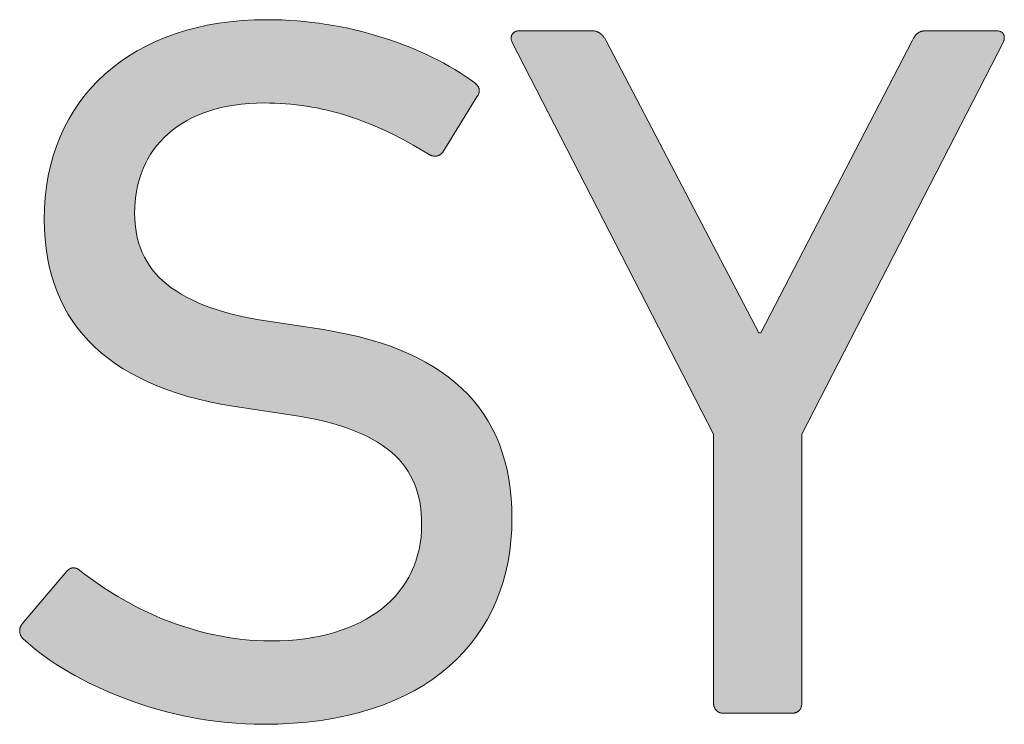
# Model space of a CAD drawing. Header units: millimetres. Extents: x -324 to -247, y -83 to 38.
# Tile 6 of 11: x -293.1 to -289.98, y 21.57 to 23.8. Entities that reach past the tile are written whole.
import ezdxf

# ---------------------------------------------------------------- set-up
doc = ezdxf.new("R2010")
doc.units = ezdxf.units.MM
doc.header["$MEASUREMENT"] = 0
doc.layers.add('Print', color=7, linetype='Continuous', lineweight=0)

# ---------------------------------------------------------------- blocks, each defined once
blk = doc.blocks.new('Block_0')
at = {"layer": 'Print'}
h = blk.add_hatch(color=4, dxfattribs=at)
h.dxf.hatch_style = 2
h.paths.add_polyline_path([(-291.8278, 22.1591), (-291.8304, 22.1396), (-291.834, 22.1206), (-291.8386, 22.1021), (-291.8442, 22.084), (-291.8507, 22.0664), (-291.8582, 22.0494), (-291.8667, 22.0328), (-291.8762, 22.0168), (-291.8865, 22.0014), (-291.8978, 21.9865), (-291.91, 21.9722), (-291.9231, 21.9585), (-291.9372, 21.9455), (-291.9521, 21.933), (-291.9678, 21.9212), (-291.9845, 21.9101), (-292.0019, 21.8996), (-292.0203, 21.8898), (-292.0395, 21.8807), (-292.0594, 21.8723), (-292.0802, 21.8647), (-292.1018, 21.8578), (-292.1242, 21.8516), (-292.1474, 21.8463), (-292.1713, 21.8417), (-292.196, 21.8379), (-292.2215, 21.8349), (-292.2477, 21.8328), (-292.2746, 21.8315), (-292.3022, 21.8311), (-292.3254, 21.8314), (-292.3483, 21.8323), (-292.371, 21.8339), (-292.3935, 21.836), (-292.4158, 21.8388), (-292.4379, 21.842), (-292.4597, 21.8458), (-292.4813, 21.8502), (-292.5027, 21.855), (-292.5238, 21.8602), (-292.5446, 21.8659), (-292.5651, 21.8721), (-292.5854, 21.8786), (-292.6053, 21.8856), (-292.625, 21.8928), (-292.6444, 21.9005), (-292.6634, 21.9085), (-292.6821, 21.9168), (-292.7005, 21.9253), (-292.7185, 21.9341), (-292.7362, 21.9432), (-292.7536, 21.9525), (-292.7706, 21.962), (-292.7872, 21.9717), (-292.8034, 21.9815), (-292.8347, 22.0016), (-292.8643, 22.0221), (-292.8923, 22.0428), (-292.9071, 22.0544), (-292.9086, 22.0555), (-292.9101, 22.0565), (-292.9116, 22.0574), (-292.913, 22.0583), (-292.9145, 22.0591), (-292.916, 22.0598), (-292.9175, 22.0604), (-292.9189, 22.0609), (-292.9204, 22.0614), (-292.9218, 22.0618), (-292.9233, 22.0621), (-292.9247, 22.0623), (-292.9262, 22.0624), (-292.9276, 22.0625), (-292.929, 22.0624), (-292.9304, 22.0623), (-292.9318, 22.0621), (-292.9332, 22.0618), (-292.9346, 22.0615), (-292.936, 22.061), (-292.9373, 22.0605), (-292.9386, 22.0599), (-292.94, 22.0591), (-292.9413, 22.0583), (-292.9426, 22.0574), (-292.9439, 22.0564), (-292.9451, 22.0554), (-292.9464, 22.0542), (-292.9476, 22.0529), (-292.9489, 22.0516), (-293.0898, 21.885), (-293.0909, 21.8835), (-293.092, 21.882), (-293.0929, 21.8804), (-293.0938, 21.8789), (-293.0946, 21.8773), (-293.0953, 21.8758), (-293.0959, 21.8742), (-293.0964, 21.8726), (-293.0969, 21.871), (-293.0972, 21.8694), (-293.0975, 21.8679), (-293.0977, 21.8663), (-293.0978, 21.8647), (-293.0979, 21.8631), (-293.0978, 21.8615), (-293.0977, 21.8599), (-293.0975, 21.8584), (-293.0973, 21.8568), (-293.0969, 21.8553), (-293.0965, 21.8538), (-293.0961, 21.8523), (-293.0955, 21.8508), (-293.0949, 21.8493), (-293.0943, 21.8479), (-293.0935, 21.8464), (-293.0927, 21.845), (-293.0919, 21.8436), (-293.0909, 21.8423), (-293.0899, 21.841), (-293.0889, 21.8397), (-293.0878, 21.8385), (-293.0867, 21.8373), (-293.0714, 21.8236), (-293.0553, 21.8101), (-293.0385, 21.7968), (-293.021, 21.7837), (-293.0027, 21.7708), (-292.9838, 21.7581), (-292.9642, 21.7457), (-292.9439, 21.7334), (-292.9231, 21.7215), (-292.9016, 21.7099), (-292.8796, 21.6986), (-292.8571, 21.6877), (-292.834, 21.677), (-292.8104, 21.6668), (-292.7864, 21.6569), (-292.7619, 21.6475), (-292.737, 21.6385), (-292.7116, 21.6299), (-292.6859, 21.6218), (-292.6598, 21.6142), (-292.6334, 21.6071), (-292.6067, 21.6005), (-292.5797, 21.5945), (-292.5524, 21.589), (-292.5249, 21.584), (-292.4972, 21.5797), (-292.4693, 21.576), (-292.4412, 21.5729), (-292.4129, 21.5705), (-292.3846, 21.5688), (-292.3561, 21.5677), (-292.3275, 21.5673), (-292.2794, 21.5681), (-292.2329, 21.5705), (-292.1878, 21.5744), (-292.1441, 21.5798), (-292.102, 21.5867), (-292.0614, 21.595), (-292.0223, 21.6048), (-291.9847, 21.6159), (-291.9487, 21.6284), (-291.9141, 21.6422), (-291.881, 21.6573), (-291.8495, 21.6737), (-291.8194, 21.6913), (-291.7909, 21.7101), (-291.7639, 21.7301), (-291.7384, 21.7512), (-291.7145, 21.7734), (-291.6921, 21.7967), (-291.6712, 21.821), (-291.6518, 21.8464), (-291.634, 21.8727), (-291.6177, 21.9), (-291.603, 21.9282), (-291.5898, 21.9573), (-291.5782, 21.9872), (-291.568, 22.018), (-291.5595, 22.0496), (-291.5525, 22.082), (-291.547, 22.1151), (-291.5431, 22.1489), (-291.5408, 22.1833), (-291.54, 22.2185), (-291.5406, 22.251), (-291.5425, 22.2827), (-291.5456, 22.3134), (-291.55, 22.3432), (-291.5556, 22.3721), (-291.5624, 22.4001), (-291.5705, 22.4272), (-291.5798, 22.4534), (-291.5904, 22.4787), (-291.6022, 22.5031), (-291.6153, 22.5266), (-291.6296, 22.5492), (-291.6451, 22.5709), (-291.6619, 22.5918), (-291.6799, 22.6118), (-291.6992, 22.6309), (-291.7196, 22.6491), (-291.7414, 22.6665), (-291.7643, 22.683), (-291.7885, 22.6987), (-291.814, 22.7136), (-291.8406, 22.7276), (-291.8685, 22.7407), (-291.8977, 22.753), (-291.928, 22.7645), (-291.9597, 22.7751), (-291.9925, 22.785), (-292.0265, 22.794), (-292.0618, 22.8022), (-292.0984, 22.8095), (-292.1361, 22.8161), (-292.3401, 22.8469), (-292.3683, 22.8522), (-292.3953, 22.8579), (-292.4211, 22.8641), (-292.4457, 22.8707), (-292.4692, 22.8777), (-292.4916, 22.8851), (-292.5129, 22.893), (-292.5331, 22.9013), (-292.5522, 22.9099), (-292.5702, 22.9191), (-292.5872, 22.9286), (-292.6032, 22.9385), (-292.6181, 22.9489), (-292.6321, 22.9596), (-292.6451, 22.9708), (-292.6571, 22.9823), (-292.6682, 22.9942), (-292.6783, 23.0065), (-292.6876, 23.0193), (-292.6959, 23.0324), (-292.7034, 23.0459), (-292.71, 23.0597), (-292.7158, 23.074), (-292.7207, 23.0886), (-292.7249, 23.1036), (-292.7282, 23.1189), (-292.7308, 23.1346), (-292.7326, 23.1507), (-292.7337, 23.1671), (-292.7341, 23.1839), (-292.7336, 23.2031), (-292.7324, 23.2219), (-292.7302, 23.2402), (-292.7273, 23.2582), (-292.7235, 23.2757), (-292.7188, 23.2928), (-292.7134, 23.3094), (-292.7071, 23.3256), (-292.7, 23.3413), (-292.6921, 23.3564), (-292.6834, 23.3711), (-292.674, 23.3852), (-292.6637, 23.3987), (-292.6526, 23.4117), (-292.6407, 23.4242), (-292.6281, 23.436), (-292.6147, 23.4472), (-292.6005, 23.4578), (-292.5856, 23.4678), (-292.5699, 23.4772), (-292.5534, 23.4858), (-292.5362, 23.4938), (-292.5183, 23.5011), (-292.4996, 23.5077), (-292.4802, 23.5136), (-292.4601, 23.5187), (-292.4393, 23.5231), (-292.4177, 23.5267), (-292.3954, 23.5296), (-292.3725, 23.5316), (-292.3488, 23.5329), (-292.3244, 23.5333), (-292.3072, 23.5331), (-292.2901, 23.5327), (-292.2732, 23.5319), (-292.2563, 23.5308), (-292.2395, 23.5293), (-292.2229, 23.5276), (-292.2063, 23.5255), (-292.1899, 23.5232), (-292.1735, 23.5205), (-292.1571, 23.5175), (-292.1409, 23.5142), (-292.1247, 23.5105), (-292.1085, 23.5066), (-292.0924, 23.5023), (-292.0764, 23.4977), (-292.0604, 23.4928), (-292.0444, 23.4876), (-292.0284, 23.4821), (-292.0125, 23.4762), (-291.9806, 23.4636), (-291.9487, 23.4496), (-291.9167, 23.4345), (-291.8846, 23.418), (-291.8524, 23.4003), (-291.8199, 23.3813), (-291.8021, 23.3705), (-291.8006, 23.3697), (-291.7991, 23.3689), (-291.7976, 23.3682), (-291.7961, 23.3676), (-291.7947, 23.367), (-291.7932, 23.3665), (-291.7917, 23.366), (-291.7902, 23.3656), (-291.7888, 23.3653), (-291.7873, 23.3651), (-291.7859, 23.3649), (-291.7844, 23.3648), (-291.783, 23.3648), (-291.7816, 23.3648), (-291.7802, 23.3649), (-291.7787, 23.3651), (-291.7773, 23.3654), (-291.776, 23.3657), (-291.7746, 23.3661), (-291.7732, 23.3666), (-291.7719, 23.3672), (-291.7705, 23.3679), (-291.7692, 23.3686), (-291.7679, 23.3694), (-291.7666, 23.3704), (-291.7653, 23.3714), (-291.764, 23.3725), (-291.7628, 23.3736), (-291.7615, 23.3749), (-291.7603, 23.3763), (-291.7591, 23.3777), (-291.6511, 23.5524), (-291.6499, 23.5539), (-291.6489, 23.5554), (-291.6479, 23.5569), (-291.6471, 23.5583), (-291.6463, 23.5598), (-291.6456, 23.5613), (-291.645, 23.5628), (-291.6445, 23.5642), (-291.6441, 23.5657), (-291.6437, 23.5672), (-291.6435, 23.5686), (-291.6433, 23.5701), (-291.6433, 23.5715), (-291.6433, 23.5729), (-291.6434, 23.5744), (-291.6436, 23.5758), (-291.6438, 23.5772), (-291.6442, 23.5786), (-291.6446, 23.58), (-291.6451, 23.5814), (-291.6457, 23.5827), (-291.6464, 23.5841), (-291.6472, 23.5854), (-291.648, 23.5867), (-291.6489, 23.5881), (-291.6499, 23.5894), (-291.651, 23.5907), (-291.6521, 23.5919), (-291.6533, 23.5932), (-291.6547, 23.5944), (-291.656, 23.5956), (-291.6575, 23.5968), (-291.6726, 23.6078), (-291.6882, 23.6184), (-291.7043, 23.6289), (-291.7209, 23.6392), (-291.7379, 23.6492), (-291.7553, 23.6589), (-291.7732, 23.6684), (-291.7914, 23.6776), (-291.8101, 23.6866), (-291.8291, 23.6953), (-291.8485, 23.7037), (-291.8683, 23.7117), (-291.8883, 23.7195), (-291.9087, 23.727), (-291.9294, 23.7341), (-291.9504, 23.7409), (-291.9717, 23.7473), (-291.9932, 23.7534), (-292.015, 23.7592), (-292.037, 23.7645), (-292.0593, 23.7695), (-292.0817, 23.7741), (-292.1044, 23.7783), (-292.1272, 23.7821), (-292.1502, 23.7855), (-292.1734, 23.7884), (-292.1967, 23.791), (-292.2201, 23.7931), (-292.2437, 23.7947), (-292.2673, 23.7959), (-292.291, 23.7966), (-292.3148, 23.7968), (-292.3545, 23.7961), (-292.3934, 23.7939), (-292.4313, 23.7904), (-292.4682, 23.7854), (-292.5042, 23.7791), (-292.5391, 23.7714), (-292.573, 23.7624), (-292.6059, 23.7521), (-292.6377, 23.7405), (-292.6683, 23.7276), (-292.6979, 23.7135), (-292.7263, 23.6982), (-292.7536, 23.6816), (-292.7797, 23.6639), (-292.8045, 23.645), (-292.8282, 23.6249), (-292.8506, 23.6037), (-292.8717, 23.5815), (-292.8914, 23.5581), (-292.9099, 23.5337), (-292.927, 23.5082), (-292.9428, 23.4817), (-292.9572, 23.4542), (-292.9701, 23.4257), (-292.9816, 23.3962), (-292.9917, 23.3658), (-293.0002, 23.3345), (-293.0073, 23.3023), (-293.0128, 23.2692), (-293.0168, 23.2353), (-293.0192, 23.2005), (-293.02, 23.1648), (-293.0194, 23.1334), (-293.0175, 23.1027), (-293.0143, 23.0729), (-293.0099, 23.0439), (-293.0042, 23.0158), (-292.9973, 22.9884), (-292.9891, 22.9619), (-292.9797, 22.9362), (-292.969, 22.9113), (-292.9571, 22.8873), (-292.944, 22.864), (-292.9296, 22.8417), (-292.9139, 22.8201), (-292.897, 22.7993), (-292.8789, 22.7794), (-292.8596, 22.7603), (-292.839, 22.742), (-292.8172, 22.7246), (-292.7942, 22.708), (-292.77, 22.6922), (-292.7445, 22.6773), (-292.7179, 22.6632), (-292.69, 22.6499), (-292.6609, 22.6374), (-292.6306, 22.6258), (-292.599, 22.615), (-292.5663, 22.605), (-292.5324, 22.5959), (-292.4973, 22.5876), (-292.461, 22.5802), (-292.4235, 22.5736), (-292.2146, 22.5427), (-292.1856, 22.5374), (-292.1579, 22.5316), (-292.1316, 22.5254), (-292.1065, 22.5187), (-292.0828, 22.5116), (-292.0602, 22.504), (-292.0389, 22.496), (-292.0187, 22.4876), (-291.9997, 22.4787), (-291.9819, 22.4695), (-291.9652, 22.4597), (-291.9495, 22.4496), (-291.9349, 22.439), (-291.9214, 22.4281), (-291.9089, 22.4167), (-291.8974, 22.4049), (-291.8868, 22.3928), (-291.8772, 22.3802), (-291.8684, 22.3672), (-291.8606, 22.3538), (-291.8537, 22.3401), (-291.8475, 22.3259), (-291.8422, 22.3114), (-291.8377, 22.2965), (-291.834, 22.2812), (-291.8309, 22.2656), (-291.8286, 22.2496), (-291.827, 22.2332), (-291.8261, 22.2164), (-291.8258, 22.1993), (-291.8263, 22.179)])
h = blk.add_hatch(color=4, dxfattribs=at)
h.dxf.hatch_style = 2
h.paths.add_polyline_path([(-290.9019, 21.6322), (-290.9018, 21.6305), (-290.9016, 21.6288), (-290.9014, 21.6272), (-290.9011, 21.6256), (-290.9007, 21.624), (-290.9002, 21.6225), (-290.8997, 21.6211), (-290.8991, 21.6196), (-290.8984, 21.6183), (-290.8977, 21.6169), (-290.8969, 21.6156), (-290.8961, 21.6144), (-290.8952, 21.6132), (-290.8942, 21.6121), (-290.8932, 21.611), (-290.8921, 21.61), (-290.891, 21.6091), (-290.8898, 21.6082), (-290.8886, 21.6073), (-290.8873, 21.6066), (-290.886, 21.6058), (-290.8846, 21.6052), (-290.8832, 21.6046), (-290.8817, 21.6041), (-290.8802, 21.6036), (-290.8787, 21.6032), (-290.8771, 21.6029), (-290.8754, 21.6026), (-290.8737, 21.6024), (-290.872, 21.6023), (-290.8703, 21.6023), (-290.6543, 21.6023), (-290.6525, 21.6023), (-290.6508, 21.6024), (-290.6491, 21.6026), (-290.6474, 21.6029), (-290.6458, 21.6032), (-290.6442, 21.6036), (-290.6427, 21.6041), (-290.6412, 21.6046), (-290.6398, 21.6052), (-290.6384, 21.6058), (-290.6371, 21.6066), (-290.6358, 21.6073), (-290.6346, 21.6082), (-290.6334, 21.6091), (-290.6323, 21.61), (-290.6312, 21.611), (-290.6302, 21.6121), (-290.6293, 21.6132), (-290.6284, 21.6144), (-290.6275, 21.6156), (-290.6268, 21.6169), (-290.6261, 21.6183), (-290.6254, 21.6196), (-290.6248, 21.6211), (-290.6243, 21.6225), (-290.6238, 21.624), (-290.6235, 21.6256), (-290.6232, 21.6272), (-290.6229, 21.6288), (-290.6227, 21.6305), (-290.6226, 21.6322), (-290.6226, 21.634), (-290.6226, 22.4853), (-289.9842, 23.7271), (-289.9836, 23.7288), (-289.9831, 23.7306), (-289.9827, 23.7323), (-289.9824, 23.734), (-289.9821, 23.7357), (-289.982, 23.7373), (-289.9819, 23.7389), (-289.9819, 23.7405), (-289.982, 23.7421), (-289.9821, 23.7436), (-289.9824, 23.745), (-289.9827, 23.7465), (-289.9831, 23.7478), (-289.9837, 23.7492), (-289.9843, 23.7504), (-289.985, 23.7517), (-289.9857, 23.7528), (-289.9866, 23.7539), (-289.9876, 23.755), (-289.9887, 23.756), (-289.9899, 23.7569), (-289.9911, 23.7577), (-289.9925, 23.7585), (-289.994, 23.7592), (-289.9955, 23.7599), (-289.9972, 23.7604), (-289.999, 23.7609), (-290.0009, 23.7613), (-290.0029, 23.7616), (-290.005, 23.7618), (-290.0072, 23.762), (-290.0095, 23.762), (-290.2307, 23.762), (-290.2327, 23.7619), (-290.2346, 23.7618), (-290.2365, 23.7616), (-290.2384, 23.7613), (-290.2402, 23.761), (-290.2419, 23.7606), (-290.2436, 23.7602), (-290.2453, 23.7597), (-290.2469, 23.7591), (-290.2484, 23.7585), (-290.25, 23.7578), (-290.2514, 23.7571), (-290.2529, 23.7562), (-290.2543, 23.7554), (-290.2556, 23.7544), (-290.257, 23.7534), (-290.2583, 23.7524), (-290.2595, 23.7512), (-290.2607, 23.75), (-290.2619, 23.7487), (-290.2631, 23.7474), (-290.2642, 23.746), (-290.2653, 23.7445), (-290.2664, 23.743), (-290.2674, 23.7414), (-290.2685, 23.7397), (-290.2694, 23.7379), (-290.2704, 23.7361), (-290.2714, 23.7342), (-290.2723, 23.7322), (-290.2732, 23.7302), (-290.7528, 22.806), (-290.759, 22.806), (-291.2418, 23.7302), (-291.2442, 23.7342), (-291.2454, 23.7361), (-291.2466, 23.7379), (-291.2478, 23.7397), (-291.249, 23.7414), (-291.2503, 23.743), (-291.2515, 23.7445), (-291.2528, 23.746), (-291.254, 23.7474), (-291.2553, 23.7487), (-291.2566, 23.75), (-291.2579, 23.7512), (-291.2593, 23.7524), (-291.2607, 23.7534), (-291.2621, 23.7544), (-291.2635, 23.7554), (-291.265, 23.7562), (-291.2664, 23.7571), (-291.268, 23.7578), (-291.2695, 23.7585), (-291.2711, 23.7591), (-291.2727, 23.7597), (-291.2744, 23.7602), (-291.2761, 23.7606), (-291.2779, 23.761), (-291.2797, 23.7613), (-291.2816, 23.7616), (-291.2835, 23.7618), (-291.2855, 23.7619), (-291.2875, 23.762), (-291.515, 23.762), (-291.5171, 23.762), (-291.519, 23.7618), (-291.5209, 23.7616), (-291.5228, 23.7613), (-291.5245, 23.7609), (-291.5262, 23.7604), (-291.5277, 23.7599), (-291.5293, 23.7592), (-291.5307, 23.7585), (-291.532, 23.7577), (-291.5333, 23.7569), (-291.5345, 23.756), (-291.5356, 23.755), (-291.5366, 23.7539), (-291.5375, 23.7528), (-291.5384, 23.7517), (-291.5392, 23.7504), (-291.5399, 23.7492), (-291.5405, 23.7478), (-291.541, 23.7465), (-291.5414, 23.745), (-291.5418, 23.7436), (-291.542, 23.7421), (-291.5422, 23.7405), (-291.5423, 23.7389), (-291.5423, 23.7373), (-291.5422, 23.7357), (-291.542, 23.734), (-291.5417, 23.7323), (-291.5414, 23.7306), (-291.5409, 23.7288), (-291.5403, 23.7271), (-290.902, 22.4853), (-290.902, 21.634)])
for points in [[(-291.8278, 22.1591), (-291.8304, 22.1396), (-291.834, 22.1206), (-291.8386, 22.1021), (-291.8442, 22.084), (-291.8507, 22.0664), (-291.8582, 22.0494), (-291.8667, 22.0328), (-291.8762, 22.0168), (-291.8865, 22.0014), (-291.8978, 21.9865), (-291.91, 21.9722), (-291.9231, 21.9585), (-291.9372, 21.9455), (-291.9521, 21.933), (-291.9678, 21.9212), (-291.9845, 21.9101), (-292.0019, 21.8996), (-292.0203, 21.8898), (-292.0395, 21.8807), (-292.0594, 21.8723), (-292.0802, 21.8647), (-292.1018, 21.8578), (-292.1242, 21.8516), (-292.1474, 21.8463), (-292.1713, 21.8417), (-292.196, 21.8379), (-292.2215, 21.8349), (-292.2477, 21.8328), (-292.2746, 21.8315), (-292.3022, 21.8311), (-292.3254, 21.8314), (-292.3483, 21.8323), (-292.371, 21.8339), (-292.3935, 21.836), (-292.4158, 21.8388), (-292.4379, 21.842), (-292.4597, 21.8458), (-292.4813, 21.8502), (-292.5027, 21.855), (-292.5238, 21.8602), (-292.5446, 21.8659), (-292.5651, 21.8721), (-292.5854, 21.8786), (-292.6053, 21.8856), (-292.625, 21.8928), (-292.6444, 21.9005), (-292.6634, 21.9085), (-292.6821, 21.9168), (-292.7005, 21.9253), (-292.7185, 21.9341), (-292.7362, 21.9432), (-292.7536, 21.9525), (-292.7706, 21.962), (-292.7872, 21.9717), (-292.8034, 21.9815), (-292.8347, 22.0016), (-292.8643, 22.0221), (-292.8923, 22.0428), (-292.9071, 22.0544), (-292.9086, 22.0555), (-292.9101, 22.0565), (-292.9116, 22.0574), (-292.913, 22.0583), (-292.9145, 22.0591), (-292.916, 22.0598), (-292.9175, 22.0604), (-292.9189, 22.0609), (-292.9204, 22.0614), (-292.9218, 22.0618), (-292.9233, 22.0621), (-292.9247, 22.0623), (-292.9262, 22.0624), (-292.9276, 22.0625), (-292.929, 22.0624), (-292.9304, 22.0623), (-292.9318, 22.0621), (-292.9332, 22.0618), (-292.9346, 22.0615), (-292.936, 22.061), (-292.9373, 22.0605), (-292.9386, 22.0599), (-292.94, 22.0591), (-292.9413, 22.0583), (-292.9426, 22.0574), (-292.9439, 22.0564), (-292.9451, 22.0554), (-292.9464, 22.0542), (-292.9476, 22.0529), (-292.9489, 22.0516), (-293.0898, 21.885), (-293.0909, 21.8835), (-293.092, 21.882), (-293.0929, 21.8804), (-293.0938, 21.8789), (-293.0946, 21.8773), (-293.0953, 21.8758), (-293.0959, 21.8742), (-293.0964, 21.8726), (-293.0969, 21.871), (-293.0972, 21.8694), (-293.0975, 21.8679), (-293.0977, 21.8663), (-293.0978, 21.8647), (-293.0979, 21.8631), (-293.0978, 21.8615), (-293.0977, 21.8599), (-293.0975, 21.8584), (-293.0973, 21.8568), (-293.0969, 21.8553), (-293.0965, 21.8538), (-293.0961, 21.8523), (-293.0955, 21.8508), (-293.0949, 21.8493), (-293.0943, 21.8479), (-293.0935, 21.8464), (-293.0927, 21.845), (-293.0919, 21.8436), (-293.0909, 21.8423), (-293.0899, 21.841), (-293.0889, 21.8397), (-293.0878, 21.8385), (-293.0867, 21.8373), (-293.0714, 21.8236), (-293.0553, 21.8101), (-293.0385, 21.7968), (-293.021, 21.7837), (-293.0027, 21.7708), (-292.9838, 21.7581), (-292.9642, 21.7457), (-292.9439, 21.7334), (-292.9231, 21.7215), (-292.9016, 21.7099), (-292.8796, 21.6986), (-292.8571, 21.6877), (-292.834, 21.677), (-292.8104, 21.6668), (-292.7864, 21.6569), (-292.7619, 21.6475), (-292.737, 21.6385), (-292.7116, 21.6299), (-292.6859, 21.6218), (-292.6598, 21.6142), (-292.6334, 21.6071), (-292.6067, 21.6005), (-292.5797, 21.5945), (-292.5524, 21.589), (-292.5249, 21.584), (-292.4972, 21.5797), (-292.4693, 21.576), (-292.4412, 21.5729), (-292.4129, 21.5705), (-292.3846, 21.5688), (-292.3561, 21.5677), (-292.3275, 21.5673), (-292.2794, 21.5681), (-292.2329, 21.5705), (-292.1878, 21.5744), (-292.1441, 21.5798), (-292.102, 21.5867), (-292.0614, 21.595), (-292.0223, 21.6048), (-291.9847, 21.6159), (-291.9487, 21.6284), (-291.9141, 21.6422), (-291.881, 21.6573), (-291.8495, 21.6737), (-291.8194, 21.6913), (-291.7909, 21.7101), (-291.7639, 21.7301), (-291.7384, 21.7512), (-291.7145, 21.7734), (-291.6921, 21.7967), (-291.6712, 21.821), (-291.6518, 21.8464), (-291.634, 21.8727), (-291.6177, 21.9), (-291.603, 21.9282), (-291.5898, 21.9573), (-291.5782, 21.9872), (-291.568, 22.018), (-291.5595, 22.0496), (-291.5525, 22.082), (-291.547, 22.1151), (-291.5431, 22.1489), (-291.5408, 22.1833), (-291.54, 22.2185), (-291.5406, 22.251), (-291.5425, 22.2827), (-291.5456, 22.3134), (-291.55, 22.3432), (-291.5556, 22.3721), (-291.5624, 22.4001), (-291.5705, 22.4272), (-291.5798, 22.4534), (-291.5904, 22.4787), (-291.6022, 22.5031), (-291.6153, 22.5266), (-291.6296, 22.5492), (-291.6451, 22.5709), (-291.6619, 22.5918), (-291.6799, 22.6118), (-291.6992, 22.6309), (-291.7196, 22.6491), (-291.7414, 22.6665), (-291.7643, 22.683), (-291.7885, 22.6987), (-291.814, 22.7136), (-291.8406, 22.7276), (-291.8685, 22.7407), (-291.8977, 22.753), (-291.928, 22.7645), (-291.9597, 22.7751), (-291.9925, 22.785), (-292.0265, 22.794), (-292.0618, 22.8022), (-292.0984, 22.8095), (-292.1361, 22.8161), (-292.3401, 22.8469), (-292.3683, 22.8522), (-292.3953, 22.8579), (-292.4211, 22.8641), (-292.4457, 22.8707), (-292.4692, 22.8777), (-292.4916, 22.8851), (-292.5129, 22.893), (-292.5331, 22.9013), (-292.5522, 22.9099), (-292.5702, 22.9191), (-292.5872, 22.9286), (-292.6032, 22.9385), (-292.6181, 22.9489), (-292.6321, 22.9596), (-292.6451, 22.9708), (-292.6571, 22.9823), (-292.6682, 22.9942), (-292.6783, 23.0065), (-292.6876, 23.0193), (-292.6959, 23.0324), (-292.7034, 23.0459), (-292.71, 23.0597), (-292.7158, 23.074), (-292.7207, 23.0886), (-292.7249, 23.1036), (-292.7282, 23.1189), (-292.7308, 23.1346), (-292.7326, 23.1507), (-292.7337, 23.1671), (-292.7341, 23.1839), (-292.7336, 23.2031), (-292.7324, 23.2219), (-292.7302, 23.2402), (-292.7273, 23.2582), (-292.7235, 23.2757), (-292.7188, 23.2928), (-292.7134, 23.3094), (-292.7071, 23.3256), (-292.7, 23.3413), (-292.6921, 23.3564), (-292.6834, 23.3711), (-292.674, 23.3852), (-292.6637, 23.3987), (-292.6526, 23.4117), (-292.6407, 23.4242), (-292.6281, 23.436), (-292.6147, 23.4472), (-292.6005, 23.4578), (-292.5856, 23.4678), (-292.5699, 23.4772), (-292.5534, 23.4858), (-292.5362, 23.4938), (-292.5183, 23.5011), (-292.4996, 23.5077), (-292.4802, 23.5136), (-292.4601, 23.5187), (-292.4393, 23.5231), (-292.4177, 23.5267), (-292.3954, 23.5296), (-292.3725, 23.5316), (-292.3488, 23.5329), (-292.3244, 23.5333), (-292.3072, 23.5331), (-292.2901, 23.5327), (-292.2732, 23.5319), (-292.2563, 23.5308), (-292.2395, 23.5293), (-292.2229, 23.5276), (-292.2063, 23.5255), (-292.1899, 23.5232), (-292.1735, 23.5205), (-292.1571, 23.5175), (-292.1409, 23.5142), (-292.1247, 23.5105), (-292.1085, 23.5066), (-292.0924, 23.5023), (-292.0764, 23.4977), (-292.0604, 23.4928), (-292.0444, 23.4876), (-292.0284, 23.4821), (-292.0125, 23.4762), (-291.9806, 23.4636), (-291.9487, 23.4496), (-291.9167, 23.4345), (-291.8846, 23.418), (-291.8524, 23.4003), (-291.8199, 23.3813), (-291.8021, 23.3705), (-291.8006, 23.3697), (-291.7991, 23.3689), (-291.7976, 23.3682), (-291.7961, 23.3676), (-291.7947, 23.367), (-291.7932, 23.3665), (-291.7917, 23.366), (-291.7902, 23.3656), (-291.7888, 23.3653), (-291.7873, 23.3651), (-291.7859, 23.3649), (-291.7844, 23.3648), (-291.783, 23.3648), (-291.7816, 23.3648), (-291.7802, 23.3649), (-291.7787, 23.3651), (-291.7773, 23.3654), (-291.776, 23.3657), (-291.7746, 23.3661), (-291.7732, 23.3666), (-291.7719, 23.3672), (-291.7705, 23.3679), (-291.7692, 23.3686), (-291.7679, 23.3694), (-291.7666, 23.3704), (-291.7653, 23.3714), (-291.764, 23.3725), (-291.7628, 23.3736), (-291.7615, 23.3749), (-291.7603, 23.3763), (-291.7591, 23.3777), (-291.6511, 23.5524), (-291.6499, 23.5539), (-291.6489, 23.5554), (-291.6479, 23.5569), (-291.6471, 23.5583), (-291.6463, 23.5598), (-291.6456, 23.5613), (-291.645, 23.5628), (-291.6445, 23.5642), (-291.6441, 23.5657), (-291.6437, 23.5672), (-291.6435, 23.5686), (-291.6433, 23.5701), (-291.6433, 23.5715), (-291.6433, 23.5729), (-291.6434, 23.5744), (-291.6436, 23.5758), (-291.6438, 23.5772), (-291.6442, 23.5786), (-291.6446, 23.58), (-291.6451, 23.5814), (-291.6457, 23.5827), (-291.6464, 23.5841), (-291.6472, 23.5854), (-291.648, 23.5867), (-291.6489, 23.5881), (-291.6499, 23.5894), (-291.651, 23.5907), (-291.6521, 23.5919), (-291.6533, 23.5932), (-291.6547, 23.5944), (-291.656, 23.5956), (-291.6575, 23.5968), (-291.6726, 23.6078), (-291.6882, 23.6184), (-291.7043, 23.6289), (-291.7209, 23.6392), (-291.7379, 23.6492), (-291.7553, 23.6589), (-291.7732, 23.6684), (-291.7914, 23.6776), (-291.8101, 23.6866), (-291.8291, 23.6953), (-291.8485, 23.7037), (-291.8683, 23.7117), (-291.8883, 23.7195), (-291.9087, 23.727), (-291.9294, 23.7341), (-291.9504, 23.7409), (-291.9717, 23.7473), (-291.9932, 23.7534), (-292.015, 23.7592), (-292.037, 23.7645), (-292.0593, 23.7695), (-292.0817, 23.7741), (-292.1044, 23.7783), (-292.1272, 23.7821), (-292.1502, 23.7855), (-292.1734, 23.7884), (-292.1967, 23.791), (-292.2201, 23.7931), (-292.2437, 23.7947), (-292.2673, 23.7959), (-292.291, 23.7966), (-292.3148, 23.7968), (-292.3545, 23.7961), (-292.3934, 23.7939), (-292.4313, 23.7904), (-292.4682, 23.7854), (-292.5042, 23.7791), (-292.5391, 23.7714), (-292.573, 23.7624), (-292.6059, 23.7521), (-292.6377, 23.7405), (-292.6683, 23.7276), (-292.6979, 23.7135), (-292.7263, 23.6982), (-292.7536, 23.6816), (-292.7797, 23.6639), (-292.8045, 23.645), (-292.8282, 23.6249), (-292.8506, 23.6037), (-292.8717, 23.5815), (-292.8914, 23.5581), (-292.9099, 23.5337), (-292.927, 23.5082), (-292.9428, 23.4817), (-292.9572, 23.4542), (-292.9701, 23.4257), (-292.9816, 23.3962), (-292.9917, 23.3658), (-293.0002, 23.3345), (-293.0073, 23.3023), (-293.0128, 23.2692), (-293.0168, 23.2353), (-293.0192, 23.2005), (-293.02, 23.1648), (-293.0194, 23.1334), (-293.0175, 23.1027), (-293.0143, 23.0729), (-293.0099, 23.0439), (-293.0042, 23.0158), (-292.9973, 22.9884), (-292.9891, 22.9619), (-292.9797, 22.9362), (-292.969, 22.9113), (-292.9571, 22.8873), (-292.944, 22.864), (-292.9296, 22.8417), (-292.9139, 22.8201), (-292.897, 22.7993), (-292.8789, 22.7794), (-292.8596, 22.7603), (-292.839, 22.742), (-292.8172, 22.7246), (-292.7942, 22.708), (-292.77, 22.6922), (-292.7445, 22.6773), (-292.7179, 22.6632), (-292.69, 22.6499), (-292.6609, 22.6374), (-292.6306, 22.6258), (-292.599, 22.615), (-292.5663, 22.605), (-292.5324, 22.5959), (-292.4973, 22.5876), (-292.461, 22.5802), (-292.4235, 22.5736), (-292.2146, 22.5427), (-292.1856, 22.5374), (-292.1579, 22.5316), (-292.1316, 22.5254), (-292.1065, 22.5187), (-292.0828, 22.5116), (-292.0602, 22.504), (-292.0389, 22.496), (-292.0187, 22.4876), (-291.9997, 22.4787), (-291.9819, 22.4695), (-291.9652, 22.4597), (-291.9495, 22.4496), (-291.9349, 22.439), (-291.9214, 22.4281), (-291.9089, 22.4167), (-291.8974, 22.4049), (-291.8868, 22.3928), (-291.8772, 22.3802), (-291.8684, 22.3672), (-291.8606, 22.3538), (-291.8537, 22.3401), (-291.8475, 22.3259), (-291.8422, 22.3114), (-291.8377, 22.2965), (-291.834, 22.2812), (-291.8309, 22.2656), (-291.8286, 22.2496), (-291.827, 22.2332), (-291.8261, 22.2164), (-291.8258, 22.1993), (-291.8263, 22.179)], [(-290.9019, 21.6322), (-290.9018, 21.6305), (-290.9016, 21.6288), (-290.9014, 21.6272), (-290.9011, 21.6256), (-290.9007, 21.624), (-290.9002, 21.6225), (-290.8997, 21.6211), (-290.8991, 21.6196), (-290.8984, 21.6183), (-290.8977, 21.6169), (-290.8969, 21.6156), (-290.8961, 21.6144), (-290.8952, 21.6132), (-290.8942, 21.6121), (-290.8932, 21.611), (-290.8921, 21.61), (-290.891, 21.6091), (-290.8898, 21.6082), (-290.8886, 21.6073), (-290.8873, 21.6066), (-290.886, 21.6058), (-290.8846, 21.6052), (-290.8832, 21.6046), (-290.8817, 21.6041), (-290.8802, 21.6036), (-290.8787, 21.6032), (-290.8771, 21.6029), (-290.8754, 21.6026), (-290.8737, 21.6024), (-290.872, 21.6023), (-290.8703, 21.6023), (-290.6543, 21.6023), (-290.6525, 21.6023), (-290.6508, 21.6024), (-290.6491, 21.6026), (-290.6474, 21.6029), (-290.6458, 21.6032), (-290.6442, 21.6036), (-290.6427, 21.6041), (-290.6412, 21.6046), (-290.6398, 21.6052), (-290.6384, 21.6058), (-290.6371, 21.6066), (-290.6358, 21.6073), (-290.6346, 21.6082), (-290.6334, 21.6091), (-290.6323, 21.61), (-290.6312, 21.611), (-290.6302, 21.6121), (-290.6293, 21.6132), (-290.6284, 21.6144), (-290.6275, 21.6156), (-290.6268, 21.6169), (-290.6261, 21.6183), (-290.6254, 21.6196), (-290.6248, 21.6211), (-290.6243, 21.6225), (-290.6238, 21.624), (-290.6235, 21.6256), (-290.6232, 21.6272), (-290.6229, 21.6288), (-290.6227, 21.6305), (-290.6226, 21.6322), (-290.6226, 21.634), (-290.6226, 22.4853), (-289.9842, 23.7271), (-289.9836, 23.7288), (-289.9831, 23.7306), (-289.9827, 23.7323), (-289.9824, 23.734), (-289.9821, 23.7357), (-289.982, 23.7373), (-289.9819, 23.7389), (-289.9819, 23.7405), (-289.982, 23.7421), (-289.9821, 23.7436), (-289.9824, 23.745), (-289.9827, 23.7465), (-289.9831, 23.7478), (-289.9837, 23.7492), (-289.9843, 23.7504), (-289.985, 23.7517), (-289.9857, 23.7528), (-289.9866, 23.7539), (-289.9876, 23.755), (-289.9887, 23.756), (-289.9899, 23.7569), (-289.9911, 23.7577), (-289.9925, 23.7585), (-289.994, 23.7592), (-289.9955, 23.7599), (-289.9972, 23.7604), (-289.999, 23.7609), (-290.0009, 23.7613), (-290.0029, 23.7616), (-290.005, 23.7618), (-290.0072, 23.762), (-290.0095, 23.762), (-290.2307, 23.762), (-290.2327, 23.7619), (-290.2346, 23.7618), (-290.2365, 23.7616), (-290.2384, 23.7613), (-290.2402, 23.761), (-290.2419, 23.7606), (-290.2436, 23.7602), (-290.2453, 23.7597), (-290.2469, 23.7591), (-290.2484, 23.7585), (-290.25, 23.7578), (-290.2514, 23.7571), (-290.2529, 23.7562), (-290.2543, 23.7554), (-290.2556, 23.7544), (-290.257, 23.7534), (-290.2583, 23.7524), (-290.2595, 23.7512), (-290.2607, 23.75), (-290.2619, 23.7487), (-290.2631, 23.7474), (-290.2642, 23.746), (-290.2653, 23.7445), (-290.2664, 23.743), (-290.2674, 23.7414), (-290.2685, 23.7397), (-290.2694, 23.7379), (-290.2704, 23.7361), (-290.2714, 23.7342), (-290.2723, 23.7322), (-290.2732, 23.7302), (-290.7528, 22.806), (-290.759, 22.806), (-291.2418, 23.7302), (-291.2442, 23.7342), (-291.2454, 23.7361), (-291.2466, 23.7379), (-291.2478, 23.7397), (-291.249, 23.7414), (-291.2503, 23.743), (-291.2515, 23.7445), (-291.2528, 23.746), (-291.254, 23.7474), (-291.2553, 23.7487), (-291.2566, 23.75), (-291.2579, 23.7512), (-291.2593, 23.7524), (-291.2607, 23.7534), (-291.2621, 23.7544), (-291.2635, 23.7554), (-291.265, 23.7562), (-291.2664, 23.7571), (-291.268, 23.7578), (-291.2695, 23.7585), (-291.2711, 23.7591), (-291.2727, 23.7597), (-291.2744, 23.7602), (-291.2761, 23.7606), (-291.2779, 23.761), (-291.2797, 23.7613), (-291.2816, 23.7616), (-291.2835, 23.7618), (-291.2855, 23.7619), (-291.2875, 23.762), (-291.515, 23.762), (-291.5171, 23.762), (-291.519, 23.7618), (-291.5209, 23.7616), (-291.5228, 23.7613), (-291.5245, 23.7609), (-291.5262, 23.7604), (-291.5277, 23.7599), (-291.5293, 23.7592), (-291.5307, 23.7585), (-291.532, 23.7577), (-291.5333, 23.7569), (-291.5345, 23.756), (-291.5356, 23.755), (-291.5366, 23.7539), (-291.5375, 23.7528), (-291.5384, 23.7517), (-291.5392, 23.7504), (-291.5399, 23.7492), (-291.5405, 23.7478), (-291.541, 23.7465), (-291.5414, 23.745), (-291.5418, 23.7436), (-291.542, 23.7421), (-291.5422, 23.7405), (-291.5423, 23.7389), (-291.5423, 23.7373), (-291.5422, 23.7357), (-291.542, 23.734), (-291.5417, 23.7323), (-291.5414, 23.7306), (-291.5409, 23.7288), (-291.5403, 23.7271), (-290.902, 22.4853), (-290.902, 21.634)]]:
    blk.add_lwpolyline(points, close=True, dxfattribs=at)

msp = doc.modelspace()

# ---------------------------------------------------------------- block references
at = {"layer": 'Print'}
msp.add_blockref('Block_0', (0, 0), dxfattribs=at)

doc.saveas('drawing.dxf')
